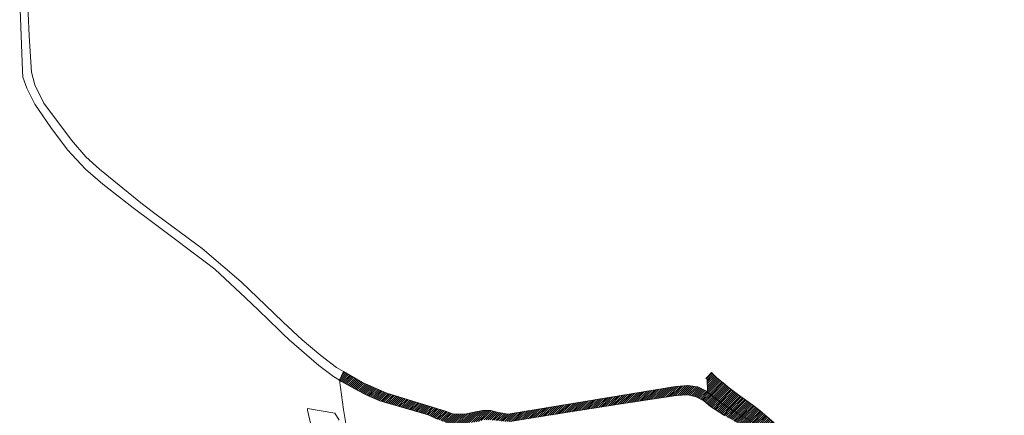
# Model space of a CAD drawing. Header units: metres. Extents: x 98339 to 107237, y 400267 to 408717.
# Tile 5 of 9: x 102058 to 104229, y 402996 to 403869. Entities that reach past the tile are written whole.
import ezdxf

# ---------------------------------------------------------------- set-up
doc = ezdxf.new("R2010")
doc.units = ezdxf.units.M
doc.layers.add('BEL_NAB_10_NNBO_V', color=7, linetype='Continuous', lineweight=0)
doc.layers.add('gras', color=61, linetype='Continuous', lineweight=18, transparency=0.7)
doc.layers.add('water', color=150, linetype='Continuous', lineweight=18, transparency=0.7)

msp = doc.modelspace()

# ---------------------------------------------------------------- hatches: boundary and pattern name
at = {"layer": 'gras'}
h = msp.add_hatch(dxfattribs=at)
h.set_pattern_fill('ANSI31', color=256)
h.paths.add_polyline_path([(103798.5, 402905), (103938, 402768.2), (103938, 402768.2), (103965.2, 402742.1), (103965.2, 402742.1), (103992.9, 402716), (103996, 402712.7), (103996, 402712.7), (103999.1, 402709.4), (103999.2, 402709.4), (104002.4, 402706.2), (104002.4, 402706.1), (104005.6, 402703), (104005.7, 402702.9), (104009, 402699.8), (104009, 402699.8), (104012.4, 402696.7), (104012.4, 402696.7), (104015.8, 402693.7), (104015.8, 402693.7), (104019.3, 402690.8), (104019.3, 402690.7), (104022.8, 402687.9), (104022.9, 402687.8), (104026.4, 402685), (104026.4, 402685), (104030, 402682.2), (104030.1, 402682.2), (104033.7, 402679.5), (104033.8, 402679.5), (104037.4, 402676.9), (104037.5, 402676.8), (104041.2, 402674.3), (104041.3, 402674.2), (104045, 402671.7), (104045.1, 402671.7), (104048.9, 402669.3), (104048.9, 402669.2), (104052.8, 402666.9), (104052.8, 402666.8), (104056.7, 402664.5), (104056.8, 402664.5), (104060.7, 402662.3), (104060.7, 402662.3), (104064.7, 402660.1), (104064.8, 402660.1), (104068.8, 402658), (104068.8, 402657.9), (104072.9, 402655.9), (104072.9, 402655.9), (104077, 402653.9), (104077, 402653.9), (104081.1, 402652), (104081.3, 402651.9), (104111.8, 402640.6), (104111.9, 402640.6), (104150.6, 402628.9), (104150.7, 402628.8), (104197.1, 402615.9), (104197.5, 402615.8), (104234.7, 402604.8), (104245.9, 402575.4), (104218.5, 402571.3), (104220.2, 402555.2), (104213.9, 402556.6), (104186.9, 402550.5), (104185.6, 402550.2), (104180.8, 402557.4), (104168.3, 402571.3), (104156.3, 402581.6), (104142, 402590.7), (104077.2, 402624), (104035.2, 402647.8), (103992.5, 402672), (103970.9, 402687.1), (103942.9, 402709.3), (103900.7, 402753.4), (103863.2, 402793.5), (103836.7, 402827.5), (103804.9, 402873.3), (103777.2, 402907.7), (103762.2, 402920.6), (103728.2, 402947.5), (103705.5, 402963.5), (103639.4, 403001.1), (103604.9, 403022.8), (103574.5, 403047.7), (103574.5, 403048.2), (103573.6, 403075.8), (103570.5, 403077.5), (103571.9, 403079), (103583.1, 403091), (103590.9, 403082.7), (103591.1, 403082.5), (103594.3, 403079.7), (103594.4, 403079.6), (103612.4, 403064.9), (103620.1, 403058.7), (103620.1, 403058.6), (103640.2, 403043), (103640.3, 403042.9), (103674.2, 403018.4), (103674.2, 403018.4), (103689.9, 403006.7), (103721.4, 402979.6), (103770.2, 402932.8), (103770.2, 402932.8)])
at = {"layer": 'water'}
h = msp.add_hatch(dxfattribs=at)
h.set_pattern_fill('ANSI31', color=256)
h.paths.add_polyline_path([(103574.5, 403047.7), (103604.9, 403022.8), (103639.4, 403001.1), (103705.5, 402963.5), (103728.2, 402947.5), (103762.2, 402920.6), (103777.2, 402907.7), (103804.9, 402873.3), (103836.7, 402827.5), (103863.2, 402793.5), (103900.7, 402753.4), (103942.9, 402709.3), (103970.9, 402687.1), (103992.5, 402672), (104035.2, 402647.8), (104077.2, 402624), (104142, 402590.7), (104156.3, 402581.6), (104168.3, 402571.3), (104180.8, 402557.4), (104185.6, 402550.2), (104186.8, 402548.3), (104189, 402545.1), (104191.5, 402540.1), (104195.3, 402532.5), (104203, 402515.1), (104203.9, 402511.1), (104208.3, 402492.3), (104211.4, 402438.4), (104211.8, 402426.4), (104213.3, 402372.9), (104215, 402290.7), (104217.9, 402263.1), (104230.1, 402169.5), (104232, 402146.2), (104234.8, 402124.1), (104238.9, 402097.6), (104247.5, 402030.6), (104260.4, 401928), (104264.5, 401905.8), (104282.5, 401799.6), (104289.2, 401757.7), (104274.6, 401758), (104272.7, 401774.2), (104259.8, 401855.7), (104244.8, 401933.1), (104227.2, 402058.7), (104219.6, 402112.7), (104213.6, 402168.8), (104208.8, 402213.9), (104208.8, 402226.8), (104200, 402268.5), (104198, 402296.4), (104193.8, 402421.5), (104189.9, 402434.5), (104187.2, 402500.3), (104175.8, 402535.4), (104155.7, 402558.6), (104131.4, 402577.2), (104051.5, 402619.8), (103982.1, 402656.8), (103939.3, 402688.7), (103906.7, 402722.1), (103874.8, 402754.8), (103869.7, 402760.4), (103836.8, 402796.9), (103824.8, 402815.1), (103778.2, 402881.4), (103757.6, 402899), (103742.6, 402912), (103729.2, 402923.7), (103704.2, 402940.4), (103669.9, 402962.4), (103636.3, 402982), (103611.6, 402996), (103580.6, 403016.1), (103566.2, 403027.9), (103549.7, 403037.2), (103531.1, 403041.4), (103506.1, 403040.2), (103384.1, 403021.8), (103379.9, 403021.2), (103238.4, 402998.5), (103138.8, 402982.5), (103122.3, 402983.1), (103103.7, 402985.6), (103094.8, 402986.1), (103082, 402986.7), (103070.7, 402983.1), (103026.8, 402976.9), (103023, 402977), (103005.8, 402977.4), (102978.9, 402987.8), (102958.1, 402997.2), (102859.2, 403026.2), (102851.5, 403028.5), (102823, 403040.5), (102802.1, 403052.1), (102767, 403070.7), (102762.5, 403073.5), (102771.6, 403093), (102813.7, 403068.5), (102866.9, 403044.9), (102996.7, 403005.1), (103012.1, 402999.4), (103039.2, 402998.5), (103062.4, 403003.7), (103079.4, 403006.8), (103096.5, 403006.8), (103113, 403002.7), (103134.6, 402999.1), (103495.3, 403058.3), (103505.3, 403059.9), (103530.6, 403062), (103553.3, 403058.9), (103571.9, 403049.8)])

# ---------------------------------------------------------------- linework, layer by layer
at = {"layer": 'BEL_NAB_10_NNBO_V'}
for points in [[(102072, 403984.1), (102078.6, 403833.1), (102083.5, 403752.6), (102091.1, 403724.9), (102111.2, 403684.6), (102171.8, 403602.7), (102203.4, 403566.3), (102233.8, 403539.1), (102328.4, 403461.6), (102358.6, 403439.3), (102358.6, 403439.3), (102460.3, 403364.2), (102546.2, 403290.8), (102618.2, 403221.7), (102638.8, 403202), (102680.2, 403162.4), (102721.4, 403128.4), (102756, 403102), (102771.6, 403093), (102762.5, 403073.5), (102749.4, 403081.7), (102735.1, 403092.7), (102717.6, 403105.9), (102652, 403162.4), (102638.8, 403175.2), (102630, 403183.8), (102584.5, 403228.2), (102555.9, 403255.1), (102487.7, 403318.8), (102466.6, 403334.7), (102366.2, 403410.2), (102365.8, 403410.5), (102365.8, 403410.5), (102348.4, 403424), (102348.1, 403423.6), (102307.5, 403453.7), (102241.1, 403506.2), (102202.5, 403539.4), (102163.4, 403581.8), (102126.4, 403631.3), (102091.1, 403682.4), (102073.4, 403717.5), (102064.7, 403742), (102063.7, 403756), (102057.6, 403910.9)], [(102978.9, 402987.8), (102958.1, 402997.2), (102859.2, 403026.2), (102851.5, 403028.5), (102823, 403040.5), (102802.1, 403052.1), (102767, 403070.7), (102762.5, 403073.5), (102771.6, 403093), (102813.7, 403068.5), (102866.9, 403044.9), (102996.7, 403005.1), (103012.1, 402999.4), (103039.2, 402998.5), (103062.4, 403003.7), (103079.4, 403006.8), (103096.5, 403006.8), (103113, 403002.7), (103134.6, 402999.1), (103495.3, 403058.3), (103505.3, 403059.9), (103530.6, 403062), (103553.3, 403058.9), (103571.9, 403049.8), (103574.5, 403047.7), (103574.5, 403047.7), (103604.9, 403022.8), (103639.4, 403001.1), (103705.5, 402963.5)], [(103705.5, 402963.5), (103639.4, 403001.1), (103604.9, 403022.8), (103574.5, 403047.7), (103574.5, 403048.2), (103573.6, 403075.8), (103570.5, 403077.5), (103571.9, 403079), (103583.1, 403091), (103590.9, 403082.7), (103591.1, 403082.5), (103594.3, 403079.7), (103594.4, 403079.6), (103612.4, 403064.9), (103620.1, 403058.7), (103620.1, 403058.6), (103640.2, 403043), (103640.3, 403042.9), (103674.2, 403018.4), (103674.2, 403018.4), (103689.9, 403006.7), (103721.4, 402979.6)], [(102776.5, 402978.4), (102772, 403009.3), (102762.5, 403073.5), (102767, 403070.7), (102802.1, 403052.1), (102823, 403040.5), (102851.5, 403028.5), (102859.2, 403026.2), (102958.1, 402997.2), (102978.9, 402987.8)], [(103611.6, 402996), (103580.6, 403016.1), (103566.2, 403027.9), (103549.7, 403037.2), (103531.1, 403041.4), (103506.1, 403040.2), (103384.1, 403021.8), (103379.9, 403021.2), (103238.4, 402998.5), (103138.8, 402982.5)], [(103138.8, 402982.5), (103238.4, 402998.5), (103379.9, 403021.2), (103384.1, 403021.8), (103506.1, 403040.2), (103531.1, 403041.4), (103549.7, 403037.2), (103566.2, 403027.9), (103580.6, 403016.1), (103611.6, 402996)], [(102732.3, 402835.6), (102692, 403007.9), (102692.6, 403011.2), (102752.4, 403001.3), (102762.3, 402985.9)]]:
    msp.add_lwpolyline(points, dxfattribs=at)

doc.saveas('drawing.dxf')
